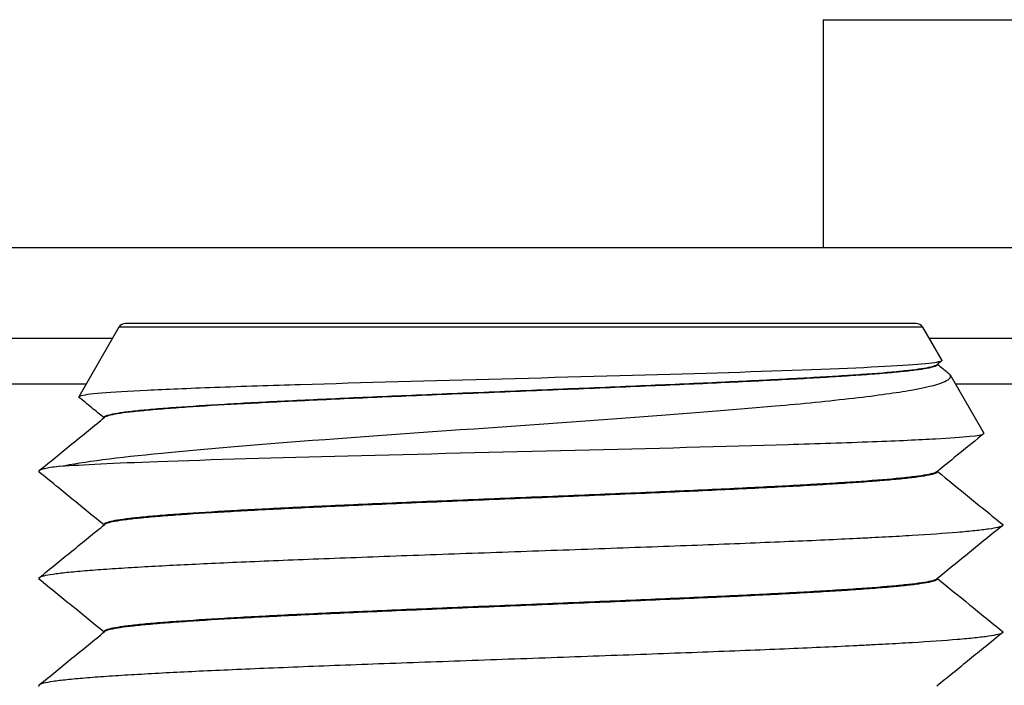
# Model space of a CAD drawing. Extents: x -1809 to 6113, y -4129 to 1471.
# Tile 108 of 197: x 3174.29 to 3180.78, y -2795.43 to -2791.04. Entities that reach past the tile are written whole.
import ezdxf

# ---------------------------------------------------------------- set-up
doc = ezdxf.new("R2010")
doc.units = 0
doc.layers.get('0').update_dxf_attribs({"linetype": 'CONTINUOUS'})
doc.layers.add('1', color=7, linetype='CONTINUOUS')

# ---------------------------------------------------------------- blocks, each defined once
blk = doc.blocks.new('Z-STACK', base_point=(-660.9662, -2918.3564))
at = {"color": 7, "linetype": 'CONTINUOUS'}
for p, q in [((3179.5851, -2791.0429), (3179.5851, -2792.5429)), ((3174.947, -2793.0679), (3174.6825, -2793.526)), ((3180.1971, -2793.0429), (3174.9903, -2793.0429)), ((3180.2404, -2793.0679), (3180.3663, -2793.2859)), ((3180.3382, -2793.3139), (3180.3382, -2793.3117)), ((3180.4217, -2793.3819), (3180.6435, -2793.766)), ((3174.8493, -2793.6639), (3174.8493, -2793.6616)), ((3180.3382, -2794.0195), (3180.3382, -2794.0172)), ((3174.8493, -2794.3694), (3174.8493, -2794.3672)), ((3180.3382, -2794.725), (3180.3382, -2794.7228)), ((3174.8493, -2795.075), (3174.8493, -2795.0727))]:
    blk.add_line(p, q, dxfattribs=at)
at = {"color": 4, "linetype": 'CONTINUOUS'}
for p, q in [((3179.5851, -2791.0429), (3184.6565, -2791.0429)), ((3100.7451, -2792.5429), (3179.5851, -2792.5429)), ((3179.5851, -2792.5429), (3184.6565, -2792.5429)), ((3174.9037, -2793.1429), (3159.7421, -2793.1429)), ((3187.0377, -2793.1429), (3180.2837, -2793.1429)), ((3174.7305, -2793.4429), (3159.696, -2793.4429)), ((3186.7377, -2793.4429), (3180.457, -2793.4429))]:
    blk.add_line(p, q, dxfattribs=at)
at = {"color": 1, "linetype": 'CONTINUOUS'}
blk.add_line((3180.2404, -2793.0679), (3174.947, -2793.0679), dxfattribs=at)
at = {"color": 7, "linetype": 'CONTINUOUS'}
for centre, start, end in [((3174.9903, -2793.0929), 90, 150), ((3180.1971, -2793.0929), 30, 90)]:
    blk.add_arc(centre, 0.05, start, end, dxfattribs=at)
for points, knots in [([(3180.3651, -2793.2897), (3180.3623, -2793.2921), (3180.3556, -2793.2944), (3180.3451, -2793.2967), (3180.2877, -2793.3094), (3180.1175, -2793.3218), (3179.8526, -2793.3342), (3179.5785, -2793.3472), (3179.2146, -2793.3597), (3178.8158, -2793.3717), (3178.3993, -2793.3843), (3177.934, -2793.3968), (3177.4702, -2793.4093), (3177.0081, -2793.4217), (3176.5502, -2793.434), (3176.1435, -2793.4465), (3175.9551, -2793.4523), (3175.7603, -2793.4586), (3175.579, -2793.4652), (3175.4025, -2793.4717), (3175.2547, -2793.4779), (3175.1332, -2793.4839), (3174.8856, -2793.4961), (3174.728, -2793.5085), (3174.6907, -2793.5213), (3174.6862, -2793.5228), (3174.6834, -2793.5244), (3174.6825, -2793.526)], [0, 0, 0, 0, 0.021276, 0.021276, 0.021276, 0.515281, 0.515281, 0.515281, 1.552812, 1.552812, 1.552812, 2.898891, 2.898891, 2.898891, 4.226104, 4.226104, 4.226104, 4.790916, 4.790916, 4.790916, 5.237132, 5.237132, 5.237132, 5.681354, 5.681354, 5.681354, 5.690891, 5.690891, 5.690891, 5.690891]), ([(3180.3651, -2793.2897), (3180.36, -2793.2939), (3180.355, -2793.298), (3180.3499, -2793.3021), (3180.3449, -2793.3062), (3180.3398, -2793.3104), (3180.3347, -2793.3145)], [0, 0, 0, 0, 0.01959373, 0.01959373, 0.01959373, 0.03918747, 0.03918747, 0.03918747, 0.03918747]), ([(3180.3663, -2793.2859), (3180.3667, -2793.2866), (3180.3668, -2793.2872), (3180.3666, -2793.2878), (3180.3664, -2793.2885), (3180.3659, -2793.2891), (3180.3651, -2793.2897)], [0, 0, 0, 0, 0.001962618, 0.001962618, 0.001962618, 0.004389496, 0.004389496, 0.004389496, 0.004389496]), ([(3174.8493, -2793.6616), (3174.8493, -2793.6599), (3174.8503, -2793.6581), (3174.8523, -2793.6564), (3174.8547, -2793.6542), (3174.8588, -2793.652), (3174.8644, -2793.6498), (3174.8738, -2793.6461), (3174.8877, -2793.6424), (3174.9059, -2793.6387), (3174.9246, -2793.635), (3174.9479, -2793.6312), (3174.9753, -2793.6274), (3175.0028, -2793.6237), (3175.0344, -2793.62), (3175.0699, -2793.6163), (3175.1053, -2793.6126), (3175.1444, -2793.6089), (3175.1869, -2793.6053), (3175.2293, -2793.6017), (3175.275, -2793.5981), (3175.3234, -2793.5946), (3175.4202, -2793.5876), (3175.5278, -2793.5807), (3175.6415, -2793.5741), (3175.67, -2793.5724), (3175.6988, -2793.5708), (3175.728, -2793.5692), (3175.7572, -2793.5675), (3175.7873, -2793.5659), (3175.8183, -2793.5642), (3175.8802, -2793.5609), (3175.9454, -2793.5575), (3176.014, -2793.5541), (3176.0825, -2793.5507), (3176.1544, -2793.5472), (3176.2292, -2793.5436), (3176.3041, -2793.5401), (3176.382, -2793.5365), (3176.4626, -2793.5329), (3176.5432, -2793.5293), (3176.6265, -2793.5256), (3176.7119, -2793.522), (3176.7974, -2793.5183), (3176.8851, -2793.5145), (3176.9745, -2793.5108), (3177.1531, -2793.5033), (3177.3384, -2793.4957), (3177.5247, -2793.488), (3177.7111, -2793.4804), (3177.8985, -2793.4728), (3178.0812, -2793.4652), (3178.1725, -2793.4614), (3178.2627, -2793.4576), (3178.351, -2793.4538), (3178.4393, -2793.4501), (3178.5259, -2793.4463), (3178.61, -2793.4426), (3178.6941, -2793.4389), (3178.7758, -2793.4352), (3178.8547, -2793.4316), (3178.9336, -2793.428), (3179.0096, -2793.4244), (3179.0824, -2793.4208), (3179.1553, -2793.4173), (3179.2249, -2793.4138), (3179.2911, -2793.4103), (3179.3574, -2793.4069), (3179.4202, -2793.4035), (3179.4795, -2793.4002), (3179.5092, -2793.3985), (3179.5379, -2793.3968), (3179.5658, -2793.3952), (3179.5937, -2793.3935), (3179.6206, -2793.3919), (3179.6474, -2793.3903), (3179.7007, -2793.387), (3179.7524, -2793.3836), (3179.8018, -2793.3802), (3179.9006, -2793.3734), (3179.9904, -2793.3664), (3180.0666, -2793.3592), (3180.1048, -2793.3556), (3180.1396, -2793.352), (3180.1705, -2793.3483), (3180.2014, -2793.3446), (3180.2285, -2793.3409), (3180.2513, -2793.3372), (3180.2741, -2793.3334), (3180.2927, -2793.3297), (3180.3067, -2793.3259), (3180.3206, -2793.3221), (3180.33, -2793.3183), (3180.3347, -2793.3145)], [0, 0, 0, 0, 0.006234, 0.006234, 0.006234, 0.020074, 0.020074, 0.020074, 0.063124, 0.063124, 0.063124, 0.133476, 0.133476, 0.133476, 0.228649, 0.228649, 0.228649, 0.346195, 0.346195, 0.346195, 0.483136, 0.483136, 0.483136, 0.801943, 0.801943, 0.801943, 0.888545, 0.888545, 0.888545, 0.978946, 0.978946, 0.978946, 1.174913, 1.174913, 1.174913, 1.390411, 1.390411, 1.390411, 1.62402, 1.62402, 1.62402, 1.873609, 1.873609, 1.873609, 2.13636, 2.13636, 2.13636, 2.687109, 2.687109, 2.687109, 3.244012, 3.244012, 3.244012, 3.51409, 3.51409, 3.51409, 3.773299, 3.773299, 3.773299, 4.018264, 4.018264, 4.018264, 4.246248, 4.246248, 4.246248, 4.455219, 4.455219, 4.455219, 4.643866, 4.643866, 4.643866, 4.730346, 4.730346, 4.730346, 4.812034, 4.812034, 4.812034, 4.966796, 4.966796, 4.966796, 5.232476, 5.232476, 5.232476, 5.336903, 5.336903, 5.336903, 5.418486, 5.418486, 5.418486, 5.474989, 5.474989, 5.474989, 5.505512, 5.505512, 5.505512, 5.505512]), ([(3180.3382, -2793.3139), (3180.3382, -2793.3157), (3180.3372, -2793.3174), (3180.3352, -2793.3192), (3180.3327, -2793.3213), (3180.3287, -2793.3235), (3180.3231, -2793.3257), (3180.3137, -2793.3294), (3180.2999, -2793.333), (3180.2819, -2793.3367), (3180.2634, -2793.3405), (3180.2404, -2793.3442), (3180.2134, -2793.3479), (3180.1864, -2793.3516), (3180.1553, -2793.3553), (3180.1206, -2793.3589), (3180.0859, -2793.3626), (3180.0476, -2793.3662), (3180.0061, -2793.3697), (3179.9647, -2793.3733), (3179.9202, -2793.3768), (3179.8732, -2793.3802), (3179.8262, -2793.3837), (3179.7766, -2793.3871), (3179.725, -2793.3904), (3179.6734, -2793.3938), (3179.6202, -2793.3971), (3179.5647, -2793.4003), (3179.5089, -2793.4036), (3179.4495, -2793.407), (3179.3866, -2793.4104), (3179.3238, -2793.4138), (3179.2575, -2793.4172), (3179.1878, -2793.4207), (3179.1182, -2793.4242), (3179.0453, -2793.4278), (3178.9693, -2793.4313), (3178.8933, -2793.4349), (3178.8143, -2793.4386), (3178.7326, -2793.4422), (3178.651, -2793.4459), (3178.5667, -2793.4496), (3178.4803, -2793.4534), (3178.3939, -2793.4571), (3178.3054, -2793.4609), (3178.2154, -2793.4646), (3178.0353, -2793.4722), (3177.8492, -2793.4798), (3177.6627, -2793.4875), (3177.4762, -2793.4951), (3177.2893, -2793.5027), (3177.1077, -2793.5103), (3177.0169, -2793.5141), (3176.9275, -2793.5178), (3176.8399, -2793.5215), (3176.7524, -2793.5253), (3176.6668, -2793.529), (3176.5837, -2793.5326), (3176.5006, -2793.5363), (3176.4199, -2793.5399), (3176.3421, -2793.5435), (3176.2644, -2793.547), (3176.1895, -2793.5506), (3176.1177, -2793.5541), (3176.046, -2793.5575), (3175.9775, -2793.561), (3175.9123, -2793.5643), (3175.8471, -2793.5677), (3175.7852, -2793.571), (3175.7268, -2793.5743), (3175.6102, -2793.5808), (3175.4987, -2793.5876), (3175.3969, -2793.5945), (3175.346, -2793.598), (3175.2975, -2793.6015), (3175.252, -2793.6051), (3175.2064, -2793.6087), (3175.1639, -2793.6123), (3175.1249, -2793.6159), (3175.0859, -2793.6196), (3175.0504, -2793.6233), (3175.0189, -2793.627), (3174.9875, -2793.6307), (3174.96, -2793.6345), (3174.9369, -2793.6382), (3174.9138, -2793.642), (3174.895, -2793.6458), (3174.8809, -2793.6496), (3174.8668, -2793.6534), (3174.8574, -2793.6572), (3174.8527, -2793.661)], [0, 0, 0, 0, 0.006218, 0.006218, 0.006218, 0.02, 0.02, 0.02, 0.062719, 0.062719, 0.062719, 0.132158, 0.132158, 0.132158, 0.225642, 0.225642, 0.225642, 0.340587, 0.340587, 0.340587, 0.473952, 0.473952, 0.473952, 0.622468, 0.622468, 0.622468, 0.783107, 0.783107, 0.783107, 0.961459, 0.961459, 0.961459, 1.160528, 1.160528, 1.160528, 1.379347, 1.379347, 1.379347, 1.616239, 1.616239, 1.616239, 1.868811, 1.868811, 1.868811, 2.13399, 2.13399, 2.13399, 2.687137, 2.687137, 2.687137, 3.242579, 3.242579, 3.242579, 3.510592, 3.510592, 3.510592, 3.767068, 3.767068, 3.767068, 4.008869, 4.008869, 4.008869, 4.233521, 4.233521, 4.233521, 4.439255, 4.439255, 4.439255, 4.624997, 4.624997, 4.624997, 4.955531, 4.955531, 4.955531, 5.100836, 5.100836, 5.100836, 5.228342, 5.228342, 5.228342, 5.33489, 5.33489, 5.33489, 5.417741, 5.417741, 5.417741, 5.474833, 5.474833, 5.474833, 5.505512, 5.505512, 5.505512, 5.505512]), ([(3180.3385, -2793.3114), (3180.3502, -2793.3209), (3180.3619, -2793.3304), (3180.3736, -2793.3399), (3180.3865, -2793.3504), (3180.3994, -2793.361), (3180.4124, -2793.3715)], [0.00491766, 0.00491766, 0.00491766, 0.00491766, 0.05008454, 0.05008454, 0.05008454, 0.10016908, 0.10016908, 0.10016908, 0.10016908]), ([(3174.5636, -2793.9829), (3174.7095, -2793.9539), (3174.9371, -2793.9252), (3175.229, -2793.8962), (3175.5823, -2793.8612), (3176.0182, -2793.8269), (3176.4759, -2793.7935), (3176.9427, -2793.7594), (3177.4441, -2793.7253), (3177.9268, -2793.691), (3178.4133, -2793.6563), (3178.877, -2793.6217), (3179.2693, -2793.5864), (3179.4439, -2793.5707), (3179.6234, -2793.5531), (3179.7859, -2793.5343), (3179.945, -2793.5159), (3180.0696, -2793.4984), (3180.165, -2793.4816), (3180.2583, -2793.4652), (3180.3277, -2793.4487), (3180.3711, -2793.432), (3180.4144, -2793.4153), (3180.4314, -2793.3987), (3180.4217, -2793.3819)], [0, 0, 0, 0, 0.671174, 0.671174, 0.671174, 1.922256, 1.922256, 1.922256, 3.376847, 3.376847, 3.376847, 4.723396, 4.723396, 4.723396, 5.242643, 5.242643, 5.242643, 5.625389, 5.625389, 5.625389, 5.837593, 5.837593, 5.837593, 5.908809, 5.908809, 5.908809, 5.908809]), ([(3180.4217, -2793.3819), (3180.4207, -2793.3802), (3180.4195, -2793.3784), (3180.4179, -2793.3767), (3180.4164, -2793.375), (3180.4145, -2793.3733), (3180.4124, -2793.3715)], [0, 0, 0, 0, 0.00644191, 0.00644191, 0.00644191, 0.01402067, 0.01402067, 0.01402067, 0.01402067]), ([(3174.6825, -2793.526), (3174.6822, -2793.5266), (3174.6821, -2793.5272), (3174.6823, -2793.5278), (3174.6825, -2793.5284), (3174.683, -2793.529), (3174.6837, -2793.5296)], [0, 0, 0, 0, 0.001869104, 0.001869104, 0.001869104, 0.004181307, 0.004181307, 0.004181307, 0.004181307]), ([(3174.8489, -2793.6641), (3174.822, -2793.6422), (3174.7951, -2793.6203), (3174.7682, -2793.5984), (3174.74, -2793.5755), (3174.7119, -2793.5525), (3174.6837, -2793.5296)], [0.0049174, 0.0049174, 0.0049174, 0.0049174, 0.108999, 0.108999, 0.108999, 0.217998, 0.217998, 0.217998, 0.217998]), ([(3174.4217, -2794.012), (3174.4961, -2793.9515), (3174.5679, -2793.893), (3174.6372, -2793.8366), (3174.7118, -2793.7758), (3174.7836, -2793.7174), (3174.8527, -2793.661)], [0, 0, 0, 0, 0.2779219, 0.2779219, 0.2779219, 0.5558439, 0.5558439, 0.5558439, 0.5558439]), ([(3174.5636, -2793.9829), (3174.6989, -2793.9724), (3174.9169, -2793.9621), (3175.2026, -2793.9517), (3175.5524, -2793.9389), (3175.9905, -2793.9265), (3176.455, -2793.9144), (3176.9323, -2793.902), (3177.4496, -2793.8896), (3177.9519, -2793.8772), (3178.4548, -2793.8648), (3178.939, -2793.8524), (3179.3542, -2793.8397), (3179.5409, -2793.8341), (3179.7337, -2793.8278), (3179.9097, -2793.821), (3180.0811, -2793.8145), (3180.2183, -2793.8082), (3180.3257, -2793.8022), (3180.5176, -2793.7915), (3180.6287, -2793.7806), (3180.6424, -2793.7695)], [0, 0, 0, 0, 0.639738, 0.639738, 0.639738, 1.892685, 1.892685, 1.892685, 3.390121, 3.390121, 3.390121, 4.792877, 4.792877, 4.792877, 5.348697, 5.348697, 5.348697, 5.765176, 5.765176, 5.765176, 6.083731, 6.083731, 6.083731, 6.083731]), ([(3180.6424, -2793.7695), (3180.5898, -2793.8123), (3180.5385, -2793.854), (3180.4886, -2793.8947), (3180.436, -2793.9375), (3180.3848, -2793.9793), (3180.3347, -2794.02)], [0, 0, 0, 0, 0.1983971, 0.1983971, 0.1983971, 0.3967942, 0.3967942, 0.3967942, 0.3967942]), ([(3180.6424, -2793.7695), (3180.6431, -2793.7689), (3180.6435, -2793.7683), (3180.6437, -2793.7677), (3180.6439, -2793.7672), (3180.6439, -2793.7666), (3180.6435, -2793.766)], [0, 0, 0, 0, 0.002206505, 0.002206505, 0.002206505, 0.003991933, 0.003991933, 0.003991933, 0.003991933]), ([(3174.5636, -2793.9829), (3174.5433, -2793.9853), (3174.525, -2793.9877), (3174.5088, -2793.9901), (3174.4926, -2793.9925), (3174.4786, -2793.995), (3174.4666, -2793.9974), (3174.4547, -2793.9998), (3174.445, -2794.0023), (3174.4375, -2794.0047), (3174.43, -2794.0072), (3174.4247, -2794.0096), (3174.4217, -2794.012)], [0, 0, 0, 0, 0.0552514, 0.0552514, 0.0552514, 0.0980816, 0.0980816, 0.0980816, 0.1281495, 0.1281495, 0.1281495, 0.1456412, 0.1456412, 0.1456412, 0.1456412]), ([(3174.4217, -2794.012), (3174.4207, -2794.0129), (3174.42, -2794.0137), (3174.4195, -2794.0145), (3174.419, -2794.0153), (3174.4187, -2794.0161), (3174.4187, -2794.0169), (3174.4187, -2794.0177), (3174.419, -2794.0186), (3174.4195, -2794.0194), (3174.42, -2794.0202), (3174.4207, -2794.021), (3174.4217, -2794.0218)], [0, 0, 0, 0, 0.00333528, 0.00333528, 0.00333528, 0.00592148, 0.00592148, 0.00592148, 0.0085072, 0.0085072, 0.0085072, 0.01183912, 0.01183912, 0.01183912, 0.01183912]), ([(3174.8489, -2794.3697), (3174.7809, -2794.3143), (3174.7104, -2794.2569), (3174.6372, -2794.1973), (3174.5679, -2794.1408), (3174.4961, -2794.0824), (3174.4217, -2794.0218)], [0.0051044, 0.0051044, 0.0051044, 0.0051044, 0.2779219, 0.2779219, 0.2779219, 0.5558438, 0.5558438, 0.5558438, 0.5558438]), ([(3180.3347, -2794.02), (3180.33, -2794.0238), (3180.3206, -2794.0276), (3180.3067, -2794.0314), (3180.2927, -2794.0352), (3180.2741, -2794.039), (3180.2513, -2794.0427), (3180.2285, -2794.0465), (3180.2014, -2794.0502), (3180.1705, -2794.0538), (3180.1396, -2794.0575), (3180.1048, -2794.0612), (3180.0666, -2794.0648), (3179.9904, -2794.072), (3179.9006, -2794.079), (3179.8018, -2794.0858), (3179.7524, -2794.0892), (3179.7007, -2794.0925), (3179.6474, -2794.0958), (3179.6206, -2794.0975), (3179.5937, -2794.0991), (3179.5658, -2794.1007), (3179.5379, -2794.1024), (3179.5092, -2794.104), (3179.4795, -2794.1057), (3179.4202, -2794.1091), (3179.3574, -2794.1125), (3179.2911, -2794.1159), (3179.2249, -2794.1193), (3179.1553, -2794.1228), (3179.0824, -2794.1264), (3179.0096, -2794.1299), (3178.9336, -2794.1335), (3178.8547, -2794.1372), (3178.7758, -2794.1408), (3178.6941, -2794.1445), (3178.61, -2794.1482), (3178.5259, -2794.1519), (3178.4393, -2794.1556), (3178.351, -2794.1594), (3178.2627, -2794.1631), (3178.1725, -2794.1669), (3178.0812, -2794.1707), (3177.8985, -2794.1783), (3177.7111, -2794.186), (3177.5247, -2794.1936), (3177.3384, -2794.2012), (3177.1531, -2794.2088), (3176.9745, -2794.2163), (3176.8851, -2794.2201), (3176.7974, -2794.2238), (3176.7119, -2794.2275), (3176.6265, -2794.2312), (3176.5432, -2794.2349), (3176.4626, -2794.2385), (3176.382, -2794.2421), (3176.3041, -2794.2457), (3176.2292, -2794.2492), (3176.1544, -2794.2527), (3176.0825, -2794.2562), (3176.014, -2794.2596), (3175.9454, -2794.2631), (3175.8802, -2794.2665), (3175.8183, -2794.2698), (3175.7873, -2794.2714), (3175.7572, -2794.2731), (3175.728, -2794.2747), (3175.6988, -2794.2763), (3175.67, -2794.278), (3175.6415, -2794.2796), (3175.5278, -2794.2863), (3175.4202, -2794.2931), (3175.3234, -2794.3002), (3175.275, -2794.3037), (3175.2293, -2794.3073), (3175.1869, -2794.3109), (3175.1444, -2794.3145), (3175.1053, -2794.3181), (3175.0699, -2794.3218), (3175.0344, -2794.3255), (3175.0028, -2794.3292), (3174.9753, -2794.333), (3174.9479, -2794.3367), (3174.9246, -2794.3405), (3174.9059, -2794.3443), (3174.8877, -2794.348), (3174.8738, -2794.3517), (3174.8644, -2794.3554), (3174.8588, -2794.3576), (3174.8547, -2794.3597), (3174.8523, -2794.3619), (3174.8503, -2794.3637), (3174.8493, -2794.3654), (3174.8493, -2794.3672)], [0, 0, 0, 0, 0.030523, 0.030523, 0.030523, 0.087025, 0.087025, 0.087025, 0.168609, 0.168609, 0.168609, 0.273035, 0.273035, 0.273035, 0.538716, 0.538716, 0.538716, 0.693478, 0.693478, 0.693478, 0.775166, 0.775166, 0.775166, 0.861646, 0.861646, 0.861646, 1.050293, 1.050293, 1.050293, 1.259264, 1.259264, 1.259264, 1.487248, 1.487248, 1.487248, 1.732213, 1.732213, 1.732213, 1.991422, 1.991422, 1.991422, 2.2615, 2.2615, 2.2615, 2.818402, 2.818402, 2.818402, 3.369152, 3.369152, 3.369152, 3.631903, 3.631903, 3.631903, 3.881492, 3.881492, 3.881492, 4.1151, 4.1151, 4.1151, 4.330599, 4.330599, 4.330599, 4.526566, 4.526566, 4.526566, 4.616966, 4.616966, 4.616966, 4.703569, 4.703569, 4.703569, 5.022376, 5.022376, 5.022376, 5.159316, 5.159316, 5.159316, 5.276863, 5.276863, 5.276863, 5.372035, 5.372035, 5.372035, 5.442388, 5.442388, 5.442388, 5.485438, 5.485438, 5.485438, 5.499278, 5.499278, 5.499278, 5.505512, 5.505512, 5.505512, 5.505512]), ([(3180.3382, -2794.0195), (3180.3382, -2794.0212), (3180.3372, -2794.023), (3180.3352, -2794.0247), (3180.3327, -2794.0269), (3180.3287, -2794.0291), (3180.3231, -2794.0312), (3180.3137, -2794.0349), (3180.2999, -2794.0386), (3180.2819, -2794.0422), (3180.2634, -2794.046), (3180.2404, -2794.0498), (3180.2134, -2794.0535), (3180.1864, -2794.0572), (3180.1553, -2794.0608), (3180.1206, -2794.0645), (3180.0859, -2794.0681), (3180.0476, -2794.0717), (3180.0061, -2794.0753), (3179.9647, -2794.0788), (3179.9202, -2794.0823), (3179.8732, -2794.0858), (3179.8262, -2794.0892), (3179.7766, -2794.0927), (3179.725, -2794.096), (3179.6734, -2794.0994), (3179.6202, -2794.1026), (3179.5647, -2794.1059), (3179.5089, -2794.1092), (3179.4495, -2794.1125), (3179.3866, -2794.1159), (3179.3238, -2794.1193), (3179.2575, -2794.1228), (3179.1878, -2794.1263), (3179.1182, -2794.1298), (3179.0453, -2794.1333), (3178.9693, -2794.1369), (3178.8933, -2794.1405), (3178.8143, -2794.1441), (3178.7326, -2794.1478), (3178.651, -2794.1515), (3178.5667, -2794.1552), (3178.4803, -2794.1589), (3178.3939, -2794.1626), (3178.3054, -2794.1664), (3178.2154, -2794.1702), (3178.0353, -2794.1778), (3177.8492, -2794.1854), (3177.6627, -2794.193), (3177.4762, -2794.2007), (3177.2893, -2794.2083), (3177.1077, -2794.2158), (3177.0169, -2794.2196), (3176.9275, -2794.2234), (3176.8399, -2794.2271), (3176.7524, -2794.2308), (3176.6668, -2794.2345), (3176.5837, -2794.2382), (3176.5006, -2794.2418), (3176.4199, -2794.2455), (3176.3421, -2794.249), (3176.2644, -2794.2526), (3176.1895, -2794.2561), (3176.1177, -2794.2596), (3176.046, -2794.2631), (3175.9775, -2794.2665), (3175.9123, -2794.2699), (3175.8471, -2794.2733), (3175.7852, -2794.2766), (3175.7268, -2794.2799), (3175.6102, -2794.2864), (3175.4987, -2794.2931), (3175.3969, -2794.3001), (3175.346, -2794.3035), (3175.2975, -2794.3071), (3175.252, -2794.3106), (3175.2064, -2794.3142), (3175.1639, -2794.3178), (3175.1249, -2794.3215), (3175.0859, -2794.3251), (3175.0504, -2794.3288), (3175.0189, -2794.3325), (3174.9875, -2794.3363), (3174.96, -2794.34), (3174.9369, -2794.3438), (3174.9138, -2794.3476), (3174.895, -2794.3514), (3174.8809, -2794.3552), (3174.8668, -2794.359), (3174.8574, -2794.3628), (3174.8527, -2794.3666)], [0, 0, 0, 0, 0.006218, 0.006218, 0.006218, 0.02, 0.02, 0.02, 0.062719, 0.062719, 0.062719, 0.132158, 0.132158, 0.132158, 0.225642, 0.225642, 0.225642, 0.340587, 0.340587, 0.340587, 0.473952, 0.473952, 0.473952, 0.622468, 0.622468, 0.622468, 0.783107, 0.783107, 0.783107, 0.961459, 0.961459, 0.961459, 1.160528, 1.160528, 1.160528, 1.379347, 1.379347, 1.379347, 1.616239, 1.616239, 1.616239, 1.868811, 1.868811, 1.868811, 2.13399, 2.13399, 2.13399, 2.687137, 2.687137, 2.687137, 3.242579, 3.242579, 3.242579, 3.510592, 3.510592, 3.510592, 3.767068, 3.767068, 3.767068, 4.008869, 4.008869, 4.008869, 4.233521, 4.233521, 4.233521, 4.439255, 4.439255, 4.439255, 4.624997, 4.624997, 4.624997, 4.955531, 4.955531, 4.955531, 5.100836, 5.100836, 5.100836, 5.228342, 5.228342, 5.228342, 5.33489, 5.33489, 5.33489, 5.417741, 5.417741, 5.417741, 5.474833, 5.474833, 5.474833, 5.505512, 5.505512, 5.505512, 5.505512]), ([(3180.3385, -2794.0169), (3180.4065, -2794.0723), (3180.477, -2794.1297), (3180.5502, -2794.1893), (3180.6196, -2794.2458), (3180.6913, -2794.3043), (3180.7657, -2794.3648)], [0.0051038, 0.0051038, 0.0051038, 0.0051038, 0.2779219, 0.2779219, 0.2779219, 0.5558439, 0.5558439, 0.5558439, 0.5558439]), ([(3174.4217, -2794.7176), (3174.4961, -2794.657), (3174.5679, -2794.5986), (3174.6372, -2794.5421), (3174.7118, -2794.4814), (3174.7836, -2794.4229), (3174.8527, -2794.3666)], [0, 0, 0, 0, 0.2779219, 0.2779219, 0.2779219, 0.5558439, 0.5558439, 0.5558439, 0.5558439]), ([(3180.7657, -2794.3746), (3180.7611, -2794.3784), (3180.7511, -2794.3821), (3180.7359, -2794.3859), (3180.7208, -2794.3896), (3180.7004, -2794.3933), (3180.6752, -2794.397), (3180.6499, -2794.4007), (3180.6199, -2794.4044), (3180.5854, -2794.4081), (3180.5509, -2794.4117), (3180.512, -2794.4153), (3180.4692, -2794.4189), (3180.3837, -2794.426), (3180.2827, -2794.433), (3180.1711, -2794.4397), (3180.1153, -2794.4431), (3180.0568, -2794.4464), (3179.9963, -2794.4497), (3179.9661, -2794.4513), (3179.9354, -2794.453), (3179.9042, -2794.4546), (3179.8729, -2794.4562), (3179.8406, -2794.4578), (3179.8073, -2794.4595), (3179.7407, -2794.4627), (3179.6701, -2794.4661), (3179.5957, -2794.4695), (3179.5212, -2794.4729), (3179.4429, -2794.4763), (3179.3609, -2794.4798), (3179.2789, -2794.4833), (3179.1932, -2794.4868), (3179.1042, -2794.4904), (3179.0153, -2794.494), (3178.923, -2794.4976), (3178.8279, -2794.5013), (3178.7328, -2794.5049), (3178.6349, -2794.5086), (3178.5348, -2794.5123), (3178.4346, -2794.516), (3178.3323, -2794.5197), (3178.2284, -2794.5235), (3178.0208, -2794.531), (3177.8071, -2794.5385), (3177.5937, -2794.5461), (3177.3803, -2794.5536), (3177.1673, -2794.5612), (3176.9611, -2794.5686), (3176.858, -2794.5723), (3176.7565, -2794.576), (3176.6573, -2794.5797), (3176.5582, -2794.5834), (3176.4614, -2794.587), (3176.3674, -2794.5906), (3176.2735, -2794.5942), (3176.1825, -2794.5978), (3176.0948, -2794.6013), (3176.0071, -2794.6048), (3175.9227, -2794.6083), (3175.842, -2794.6117), (3175.6804, -2794.6186), (3175.5337, -2794.6252), (3175.4023, -2794.6316), (3175.2699, -2794.6381), (3175.1437, -2794.6448), (3175.0287, -2794.6517), (3174.9712, -2794.6552), (3174.9165, -2794.6587), (3174.8653, -2794.6622), (3174.8141, -2794.6657), (3174.7664, -2794.6693), (3174.7227, -2794.6729), (3174.6789, -2794.6766), (3174.6393, -2794.6802), (3174.6042, -2794.6839), (3174.5691, -2794.6876), (3174.5386, -2794.6913), (3174.513, -2794.695), (3174.4875, -2794.6988), (3174.467, -2794.7025), (3174.4517, -2794.7063), (3174.4364, -2794.7101), (3174.4264, -2794.7138), (3174.4217, -2794.7176)], [0, 0, 0, 0, 0.032121, 0.032121, 0.032121, 0.093922, 0.093922, 0.093922, 0.18439, 0.18439, 0.18439, 0.301046, 0.301046, 0.301046, 0.599945, 0.599945, 0.599945, 0.774949, 0.774949, 0.774949, 0.867245, 0.867245, 0.867245, 0.964273, 0.964273, 0.964273, 1.176121, 1.176121, 1.176121, 1.411135, 1.411135, 1.411135, 1.667981, 1.667981, 1.667981, 1.944539, 1.944539, 1.944539, 2.237894, 2.237894, 2.237894, 2.544412, 2.544412, 2.544412, 3.179585, 3.179585, 3.179585, 3.812568, 3.812568, 3.812568, 4.116532, 4.116532, 4.116532, 4.406631, 4.406631, 4.406631, 4.679504, 4.679504, 4.679504, 4.932535, 4.932535, 4.932535, 5.372622, 5.372622, 5.372622, 5.746789, 5.746789, 5.746789, 5.910484, 5.910484, 5.910484, 6.053567, 6.053567, 6.053567, 6.172538, 6.172538, 6.172538, 6.264371, 6.264371, 6.264371, 6.326794, 6.326794, 6.326794, 6.35907, 6.35907, 6.35907, 6.35907]), ([(3180.7657, -2794.3746), (3180.6914, -2794.4351), (3180.6196, -2794.4936), (3180.5502, -2794.5501), (3180.4757, -2794.6108), (3180.4039, -2794.6693), (3180.3347, -2794.7256)], [0, 0, 0, 0, 0.2779219, 0.2779219, 0.2779219, 0.5558438, 0.5558438, 0.5558438, 0.5558438]), ([(3180.7657, -2794.3648), (3180.7667, -2794.3656), (3180.7675, -2794.3665), (3180.768, -2794.3673), (3180.7685, -2794.3681), (3180.7687, -2794.3689), (3180.7687, -2794.3697), (3180.7687, -2794.3705), (3180.7685, -2794.3713), (3180.768, -2794.3721), (3180.7675, -2794.373), (3180.7667, -2794.3738), (3180.7657, -2794.3746)], [0, 0, 0, 0, 0.00333528, 0.00333528, 0.00333528, 0.00592148, 0.00592148, 0.00592148, 0.0085072, 0.0085072, 0.0085072, 0.01183912, 0.01183912, 0.01183912, 0.01183912]), ([(3174.4217, -2794.7176), (3174.4207, -2794.7184), (3174.42, -2794.7192), (3174.4195, -2794.72), (3174.419, -2794.7209), (3174.4187, -2794.7217), (3174.4187, -2794.7225), (3174.4187, -2794.7233), (3174.419, -2794.7241), (3174.4195, -2794.7249), (3174.42, -2794.7257), (3174.4207, -2794.7266), (3174.4217, -2794.7274)], [0, 0, 0, 0, 0.00333528, 0.00333528, 0.00333528, 0.00592148, 0.00592148, 0.00592148, 0.0085072, 0.0085072, 0.0085072, 0.01183912, 0.01183912, 0.01183912, 0.01183912]), ([(3180.3385, -2794.7225), (3180.4065, -2794.7778), (3180.477, -2794.8353), (3180.5502, -2794.8949), (3180.6196, -2794.9514), (3180.6913, -2795.0098), (3180.7657, -2795.0704)], [0.0051047, 0.0051047, 0.0051047, 0.0051047, 0.2779219, 0.2779219, 0.2779219, 0.5558439, 0.5558439, 0.5558439, 0.5558439]), ([(3174.8489, -2795.0753), (3174.7809, -2795.0199), (3174.7104, -2794.9625), (3174.6372, -2794.9029), (3174.5679, -2794.8464), (3174.4961, -2794.7879), (3174.4217, -2794.7274)], [0.0051044, 0.0051044, 0.0051044, 0.0051044, 0.2779219, 0.2779219, 0.2779219, 0.5558438, 0.5558438, 0.5558438, 0.5558438]), ([(3180.3347, -2794.7256), (3180.33, -2794.7294), (3180.3206, -2794.7332), (3180.3067, -2794.737), (3180.2927, -2794.7408), (3180.2741, -2794.7445), (3180.2513, -2794.7483), (3180.2285, -2794.752), (3180.2014, -2794.7557), (3180.1705, -2794.7594), (3180.1396, -2794.7631), (3180.1048, -2794.7667), (3180.0666, -2794.7703), (3179.9904, -2794.7775), (3179.9006, -2794.7845), (3179.8018, -2794.7913), (3179.7524, -2794.7947), (3179.7007, -2794.7981), (3179.6474, -2794.8014), (3179.6206, -2794.803), (3179.5937, -2794.8047), (3179.5658, -2794.8063), (3179.5379, -2794.8079), (3179.5092, -2794.8096), (3179.4795, -2794.8113), (3179.4202, -2794.8146), (3179.3574, -2794.818), (3179.2911, -2794.8215), (3179.2249, -2794.8249), (3179.1553, -2794.8284), (3179.0824, -2794.832), (3179.0096, -2794.8355), (3178.9336, -2794.8391), (3178.8547, -2794.8427), (3178.7758, -2794.8464), (3178.6941, -2794.85), (3178.61, -2794.8537), (3178.5259, -2794.8574), (3178.4393, -2794.8612), (3178.351, -2794.8649), (3178.2627, -2794.8687), (3178.1725, -2794.8725), (3178.0812, -2794.8763), (3177.8985, -2794.8839), (3177.7111, -2794.8915), (3177.5247, -2794.8992), (3177.3384, -2794.9068), (3177.1531, -2794.9144), (3176.9745, -2794.9219), (3176.8851, -2794.9256), (3176.7974, -2794.9294), (3176.7119, -2794.9331), (3176.6265, -2794.9368), (3176.5432, -2794.9404), (3176.4626, -2794.944), (3176.382, -2794.9477), (3176.3041, -2794.9512), (3176.2292, -2794.9548), (3176.1544, -2794.9583), (3176.0825, -2794.9618), (3176.014, -2794.9652), (3175.9454, -2794.9686), (3175.8802, -2794.972), (3175.8183, -2794.9753), (3175.7873, -2794.977), (3175.7572, -2794.9786), (3175.728, -2794.9803), (3175.6988, -2794.9819), (3175.67, -2794.9835), (3175.6415, -2794.9852), (3175.5278, -2794.9918), (3175.4202, -2794.9987), (3175.3234, -2795.0057), (3175.275, -2795.0092), (3175.2293, -2795.0128), (3175.1869, -2795.0164), (3175.1444, -2795.02), (3175.1053, -2795.0237), (3175.0699, -2795.0274), (3175.0344, -2795.0311), (3175.0028, -2795.0348), (3174.9753, -2795.0385), (3174.9479, -2795.0423), (3174.9246, -2795.0461), (3174.9059, -2795.0499), (3174.8877, -2795.0535), (3174.8738, -2795.0572), (3174.8644, -2795.0609), (3174.8588, -2795.0631), (3174.8547, -2795.0653), (3174.8523, -2795.0675), (3174.8503, -2795.0692), (3174.8493, -2795.071), (3174.8493, -2795.0727)], [0, 0, 0, 0, 0.030523, 0.030523, 0.030523, 0.087025, 0.087025, 0.087025, 0.168609, 0.168609, 0.168609, 0.273035, 0.273035, 0.273035, 0.538716, 0.538716, 0.538716, 0.693478, 0.693478, 0.693478, 0.775166, 0.775166, 0.775166, 0.861646, 0.861646, 0.861646, 1.050293, 1.050293, 1.050293, 1.259264, 1.259264, 1.259264, 1.487248, 1.487248, 1.487248, 1.732213, 1.732213, 1.732213, 1.991422, 1.991422, 1.991422, 2.2615, 2.2615, 2.2615, 2.818402, 2.818402, 2.818402, 3.369152, 3.369152, 3.369152, 3.631903, 3.631903, 3.631903, 3.881492, 3.881492, 3.881492, 4.1151, 4.1151, 4.1151, 4.330599, 4.330599, 4.330599, 4.526566, 4.526566, 4.526566, 4.616966, 4.616966, 4.616966, 4.703569, 4.703569, 4.703569, 5.022376, 5.022376, 5.022376, 5.159316, 5.159316, 5.159316, 5.276863, 5.276863, 5.276863, 5.372035, 5.372035, 5.372035, 5.442388, 5.442388, 5.442388, 5.485438, 5.485438, 5.485438, 5.499278, 5.499278, 5.499278, 5.505512, 5.505512, 5.505512, 5.505512]), ([(3180.3382, -2794.725), (3180.3382, -2794.7268), (3180.3372, -2794.7285), (3180.3352, -2794.7303), (3180.3327, -2794.7324), (3180.3287, -2794.7346), (3180.3231, -2794.7368), (3180.3137, -2794.7405), (3180.2999, -2794.7442), (3180.2819, -2794.7478), (3180.2634, -2794.7516), (3180.2404, -2794.7553), (3180.2134, -2794.759), (3180.1864, -2794.7627), (3180.1553, -2794.7664), (3180.1206, -2794.77), (3180.0859, -2794.7737), (3180.0476, -2794.7773), (3180.0061, -2794.7808), (3179.9647, -2794.7844), (3179.9202, -2794.7879), (3179.8732, -2794.7913), (3179.8262, -2794.7948), (3179.7766, -2794.7982), (3179.725, -2794.8016), (3179.6734, -2794.8049), (3179.6202, -2794.8082), (3179.5647, -2794.8114), (3179.5089, -2794.8147), (3179.4495, -2794.8181), (3179.3866, -2794.8215), (3179.3238, -2794.8249), (3179.2575, -2794.8283), (3179.1878, -2794.8318), (3179.1182, -2794.8353), (3179.0453, -2794.8389), (3178.9693, -2794.8425), (3178.8933, -2794.846), (3178.8143, -2794.8497), (3178.7326, -2794.8534), (3178.651, -2794.857), (3178.5667, -2794.8607), (3178.4803, -2794.8645), (3178.3939, -2794.8682), (3178.3054, -2794.872), (3178.2154, -2794.8757), (3178.0353, -2794.8833), (3177.8492, -2794.891), (3177.6627, -2794.8986), (3177.4762, -2794.9062), (3177.2893, -2794.9139), (3177.1077, -2794.9214), (3177.0169, -2794.9252), (3176.9275, -2794.9289), (3176.8399, -2794.9327), (3176.7524, -2794.9364), (3176.6668, -2794.9401), (3176.5837, -2794.9437), (3176.5006, -2794.9474), (3176.4199, -2794.951), (3176.3421, -2794.9546), (3176.2644, -2794.9582), (3176.1895, -2794.9617), (3176.1177, -2794.9652), (3176.046, -2794.9687), (3175.9775, -2794.9721), (3175.9123, -2794.9755), (3175.8471, -2794.9788), (3175.7852, -2794.9822), (3175.7268, -2794.9854), (3175.6102, -2794.9919), (3175.4987, -2794.9987), (3175.3969, -2795.0056), (3175.346, -2795.0091), (3175.2975, -2795.0126), (3175.252, -2795.0162), (3175.2064, -2795.0198), (3175.1639, -2795.0234), (3175.1249, -2795.027), (3175.0859, -2795.0307), (3175.0504, -2795.0344), (3175.0189, -2795.0381), (3174.9875, -2795.0418), (3174.96, -2795.0456), (3174.9369, -2795.0493), (3174.9138, -2795.0531), (3174.895, -2795.0569), (3174.8809, -2795.0607), (3174.8668, -2795.0645), (3174.8574, -2795.0683), (3174.8527, -2795.0722)], [0, 0, 0, 0, 0.006218, 0.006218, 0.006218, 0.02, 0.02, 0.02, 0.062719, 0.062719, 0.062719, 0.132158, 0.132158, 0.132158, 0.225642, 0.225642, 0.225642, 0.340587, 0.340587, 0.340587, 0.473952, 0.473952, 0.473952, 0.622468, 0.622468, 0.622468, 0.783107, 0.783107, 0.783107, 0.961459, 0.961459, 0.961459, 1.160528, 1.160528, 1.160528, 1.379347, 1.379347, 1.379347, 1.616239, 1.616239, 1.616239, 1.868811, 1.868811, 1.868811, 2.13399, 2.13399, 2.13399, 2.687137, 2.687137, 2.687137, 3.242579, 3.242579, 3.242579, 3.510592, 3.510592, 3.510592, 3.767068, 3.767068, 3.767068, 4.008869, 4.008869, 4.008869, 4.233521, 4.233521, 4.233521, 4.439255, 4.439255, 4.439255, 4.624997, 4.624997, 4.624997, 4.955531, 4.955531, 4.955531, 5.100836, 5.100836, 5.100836, 5.228342, 5.228342, 5.228342, 5.33489, 5.33489, 5.33489, 5.417741, 5.417741, 5.417741, 5.474833, 5.474833, 5.474833, 5.505512, 5.505512, 5.505512, 5.505512]), ([(3174.4217, -2795.4232), (3174.4962, -2795.3625), (3174.568, -2795.304), (3174.6372, -2795.2477), (3174.7118, -2795.1869), (3174.7836, -2795.1285), (3174.8527, -2795.0722)], [0, 0, 0, 0, 0.2779219, 0.2779219, 0.2779219, 0.5558439, 0.5558439, 0.5558439, 0.5558439]), ([(3180.7657, -2795.0801), (3180.7611, -2795.0839), (3180.7511, -2795.0877), (3180.7359, -2795.0914), (3180.7208, -2795.0952), (3180.7004, -2795.0989), (3180.6752, -2795.1026), (3180.6499, -2795.1063), (3180.6199, -2795.11), (3180.5854, -2795.1136), (3180.5509, -2795.1173), (3180.512, -2795.1209), (3180.4692, -2795.1244), (3180.3837, -2795.1316), (3180.2827, -2795.1385), (3180.1711, -2795.1453), (3180.1153, -2795.1487), (3180.0568, -2795.152), (3179.9963, -2795.1553), (3179.9661, -2795.1569), (3179.9354, -2795.1585), (3179.9042, -2795.1601), (3179.8729, -2795.1617), (3179.8406, -2795.1634), (3179.8073, -2795.165), (3179.7407, -2795.1683), (3179.6701, -2795.1716), (3179.5957, -2795.175), (3179.5212, -2795.1784), (3179.4429, -2795.1819), (3179.3609, -2795.1854), (3179.2789, -2795.1889), (3179.1932, -2795.1924), (3179.1042, -2795.196), (3179.0153, -2795.1995), (3178.923, -2795.2032), (3178.8279, -2795.2068), (3178.7328, -2795.2105), (3178.6349, -2795.2141), (3178.5348, -2795.2179), (3178.4346, -2795.2216), (3178.3323, -2795.2253), (3178.2284, -2795.229), (3178.0208, -2795.2365), (3177.8071, -2795.2441), (3177.5937, -2795.2517), (3177.3803, -2795.2592), (3177.1673, -2795.2667), (3176.9611, -2795.2742), (3176.858, -2795.2779), (3176.7565, -2795.2816), (3176.6573, -2795.2853), (3176.5582, -2795.2889), (3176.4614, -2795.2926), (3176.3674, -2795.2962), (3176.2735, -2795.2998), (3176.1825, -2795.3033), (3176.0948, -2795.3069), (3176.0071, -2795.3104), (3175.9227, -2795.3139), (3175.842, -2795.3173), (3175.6804, -2795.3241), (3175.5337, -2795.3308), (3175.4023, -2795.3372), (3175.2699, -2795.3437), (3175.1437, -2795.3504), (3175.0287, -2795.3573), (3174.9712, -2795.3607), (3174.9165, -2795.3642), (3174.8653, -2795.3678), (3174.8141, -2795.3713), (3174.7664, -2795.3749), (3174.7227, -2795.3785), (3174.6789, -2795.3821), (3174.6393, -2795.3858), (3174.6042, -2795.3895), (3174.5691, -2795.3931), (3174.5386, -2795.3969), (3174.513, -2795.4006), (3174.4875, -2795.4043), (3174.467, -2795.4081), (3174.4517, -2795.4118), (3174.4364, -2795.4156), (3174.4264, -2795.4194), (3174.4217, -2795.4232)], [0, 0, 0, 0, 0.032121, 0.032121, 0.032121, 0.093922, 0.093922, 0.093922, 0.18439, 0.18439, 0.18439, 0.301046, 0.301046, 0.301046, 0.599945, 0.599945, 0.599945, 0.774949, 0.774949, 0.774949, 0.867245, 0.867245, 0.867245, 0.964273, 0.964273, 0.964273, 1.176121, 1.176121, 1.176121, 1.411135, 1.411135, 1.411135, 1.667981, 1.667981, 1.667981, 1.944539, 1.944539, 1.944539, 2.237894, 2.237894, 2.237894, 2.544412, 2.544412, 2.544412, 3.179585, 3.179585, 3.179585, 3.812568, 3.812568, 3.812568, 4.116532, 4.116532, 4.116532, 4.406631, 4.406631, 4.406631, 4.679504, 4.679504, 4.679504, 4.932535, 4.932535, 4.932535, 5.372622, 5.372622, 5.372622, 5.746789, 5.746789, 5.746789, 5.910484, 5.910484, 5.910484, 6.053567, 6.053567, 6.053567, 6.172538, 6.172538, 6.172538, 6.264371, 6.264371, 6.264371, 6.326794, 6.326794, 6.326794, 6.35907, 6.35907, 6.35907, 6.35907]), ([(3180.7657, -2795.0801), (3180.6913, -2795.1407), (3180.6196, -2795.1992), (3180.5502, -2795.2556), (3180.4757, -2795.3164), (3180.4039, -2795.3748), (3180.3347, -2795.4311)], [0, 0, 0, 0, 0.2779219, 0.2779219, 0.2779219, 0.5558438, 0.5558438, 0.5558438, 0.5558438]), ([(3180.7657, -2795.0704), (3180.7667, -2795.0712), (3180.7675, -2795.072), (3180.768, -2795.0728), (3180.7685, -2795.0736), (3180.7687, -2795.0744), (3180.7687, -2795.0753), (3180.7687, -2795.0761), (3180.7685, -2795.0769), (3180.768, -2795.0777), (3180.7675, -2795.0785), (3180.7667, -2795.0793), (3180.7657, -2795.0801)], [0, 0, 0, 0, 0.00333528, 0.00333528, 0.00333528, 0.00592148, 0.00592148, 0.00592148, 0.0085072, 0.0085072, 0.0085072, 0.01183912, 0.01183912, 0.01183912, 0.01183912]), ([(3174.4217, -2795.4232), (3174.4207, -2795.424), (3174.42, -2795.4248), (3174.4195, -2795.4256), (3174.419, -2795.4264), (3174.4187, -2795.4272), (3174.4187, -2795.428), (3174.4187, -2795.4289), (3174.419, -2795.4297), (3174.4195, -2795.4305), (3174.42, -2795.4313), (3174.4207, -2795.4321), (3174.4217, -2795.4329)], [0, 0, 0, 0, 0.00333528, 0.00333528, 0.00333528, 0.00592148, 0.00592148, 0.00592148, 0.0085072, 0.0085072, 0.0085072, 0.01183912, 0.01183912, 0.01183912, 0.01183912])]:
    blk.add_open_spline(points, degree=3, knots=knots, dxfattribs=at)

msp = doc.modelspace()

# ---------------------------------------------------------------- block references
at = {"layer": '1'}
msp.add_blockref('Z-STACK', (-660.9662, -2918.3564), dxfattribs=at)

doc.saveas('drawing.dxf')
